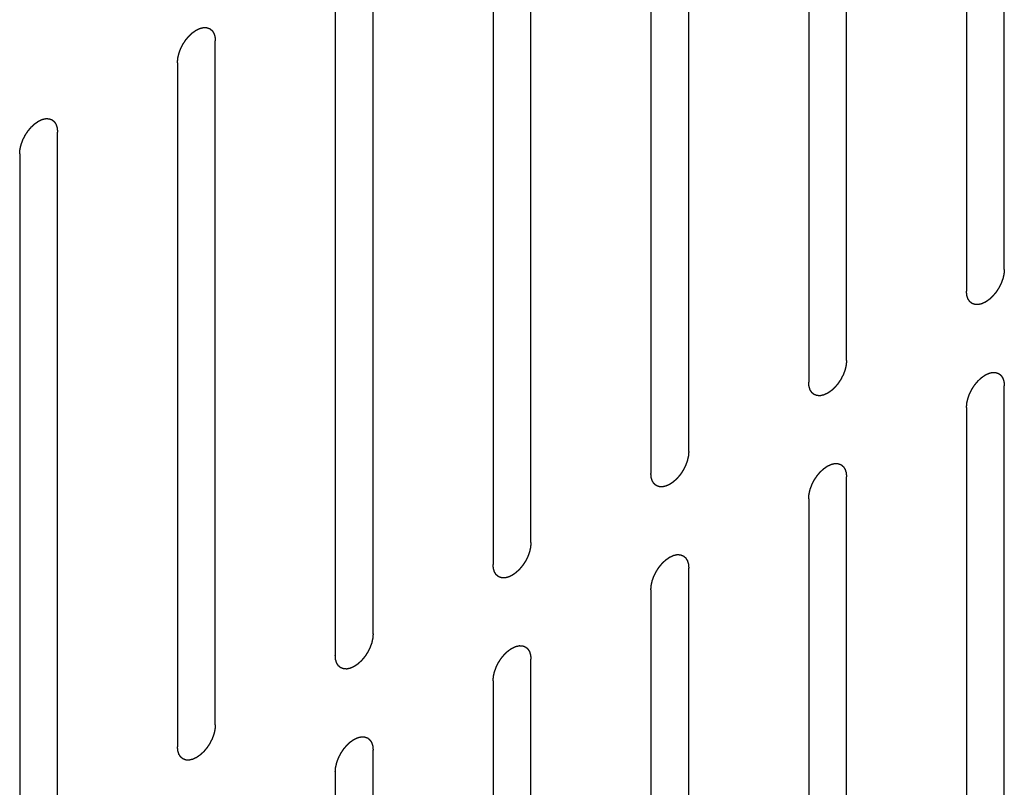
# Model space of a CAD drawing. Header units: inches. Extents: x 5 to 265, y 5 to 171.
# Tile 51 of 212: x 207.76 to 209.14, y 69.64 to 70.72. Entities that reach past the tile are written whole.
import ezdxf

# ---------------------------------------------------------------- set-up
doc = ezdxf.new("R2010")
doc.units = ezdxf.units.IN
doc.header["$LTSCALE"] = 14.96
doc.header["$MEASUREMENT"] = 0
doc.linetypes.add('HIDDEN', pattern=[0.2, 0.1, -0.1])
doc.layers.add('08_ALL_COSMETICS', color=7, linetype='CONTINUOUS')

msp = doc.modelspace()

# ---------------------------------------------------------------- linework, layer by layer
at = {"layer": '08_ALL_COSMETICS', "color": 7, "linetype": 'HIDDEN'}
for p, q in [((209.1373, 70.3696), (209.1373, 71.329)), ((209.0843, 71.2984), (209.0843, 70.339)), ((208.916, 70.2418), (208.916, 71.2012)), ((208.863, 71.1706), (208.863, 70.2112)), ((208.6947, 70.114), (208.6947, 71.0734)), ((208.6417, 71.0428), (208.6417, 70.0834)), ((208.4734, 69.9863), (208.4734, 70.9456)), ((208.4203, 70.915), (208.4203, 69.9556)), ((208.2521, 69.8585), (208.2521, 70.8179)), ((208.199, 70.7872), (208.199, 69.8279)), ((208.0307, 69.7307), (208.0307, 70.6901)), ((207.9777, 70.6595), (207.9777, 69.7001)), ((207.8094, 69.6029), (207.8094, 70.5623)), ((207.7564, 70.5317), (207.7564, 69.5723)), ((209.1373, 69.2469), (209.1373, 70.2063)), ((209.0843, 70.1757), (209.0843, 69.2163)), ((208.916, 69.1191), (208.916, 70.0785)), ((208.863, 70.0479), (208.863, 69.0885)), ((208.6947, 68.9913), (208.6947, 69.9507)), ((208.6417, 69.9201), (208.6417, 68.9607)), ((208.4734, 68.8636), (208.4734, 69.823)), ((208.4203, 69.7923), (208.4203, 68.8329)), ((208.2521, 68.7358), (208.2521, 69.6952)), ((208.199, 69.6646), (208.199, 68.7052))]:
    msp.add_line(p, q, dxfattribs=at)
for points in [[(207.9777, 70.6595), (207.9777, 70.66), (207.9778, 70.661), (207.9779, 70.6626), (207.9781, 70.6639), (207.9781, 70.6648), (207.9782, 70.6653), (207.9782, 70.6657), (207.9783, 70.6661), (207.9784, 70.6667), (207.9786, 70.6676), (207.9789, 70.669), (207.9793, 70.6704), (207.9795, 70.6713), (207.9796, 70.6719), (207.9797, 70.6723), (207.9799, 70.6727), (207.98, 70.6733), (207.9804, 70.6742), (207.9809, 70.6756), (207.9814, 70.677), (207.9818, 70.678), (207.982, 70.6785), (207.9821, 70.679), (207.9823, 70.6794), (207.9826, 70.6799), (207.9831, 70.6809), (207.9838, 70.6823), (207.9845, 70.6837), (207.985, 70.6846), (207.9853, 70.6852), (207.9854, 70.6856), (207.9857, 70.686), (207.986, 70.6865), (207.9866, 70.6874), (207.9875, 70.6886), (207.9883, 70.6899), (207.9889, 70.6908), (207.9892, 70.6913), (207.9894, 70.6917), (207.9897, 70.692), (207.9901, 70.6925), (207.9908, 70.6933), (207.9917, 70.6944), (207.9927, 70.6956), (207.9934, 70.6964), (207.9937, 70.6968), (207.994, 70.6972), (207.9943, 70.6974), (207.9947, 70.6978), (207.9955, 70.6985), (207.9965, 70.6995), (207.9975, 70.7004), (207.9982, 70.7011), (207.9987, 70.7015), (207.999, 70.7018), (207.9993, 70.702), (207.9997, 70.7023), (208.0005, 70.7028), (208.0016, 70.7036), (208.0027, 70.7043), (208.0034, 70.7049), (208.0039, 70.7052), (208.0042, 70.7054), (208.0045, 70.7055), (208.005, 70.7057), (208.0057, 70.7061), (208.0068, 70.7066), (208.0079, 70.7071), (208.0086, 70.7074), (208.009, 70.7076), (208.0094, 70.7078), (208.0097, 70.7078), (208.0101, 70.7079), (208.0108, 70.7081), (208.0118, 70.7083), (208.0129, 70.7086), (208.0136, 70.7088), (208.014, 70.7088), (208.0143, 70.7089), (208.0146, 70.7089), (208.015, 70.7089), (208.0156, 70.7089), (208.0166, 70.7088), (208.0176, 70.7088), (208.0182, 70.7088), (208.0186, 70.7088), (208.0189, 70.7088), (208.0191, 70.7086), (208.0195, 70.7085), (208.0201, 70.7083), (208.0209, 70.708), (208.0218, 70.7077), (208.0224, 70.7075), (208.0227, 70.7073), (208.023, 70.7073), (208.0232, 70.7071), (208.0234, 70.7069), (208.0239, 70.7065), (208.0246, 70.7059), (208.0253, 70.7053), (208.0258, 70.7049), (208.026, 70.7047), (208.0263, 70.7045), (208.0264, 70.7043), (208.0266, 70.704), (208.027, 70.7034), (208.0275, 70.7026), (208.028, 70.7018), (208.0283, 70.7012), (208.0285, 70.7009), (208.0287, 70.7007), (208.0288, 70.7004), (208.0289, 70.7), (208.0291, 70.6993), (208.0294, 70.6983), (208.0298, 70.6972), (208.03, 70.6965), (208.0301, 70.6961), (208.0302, 70.6958), (208.0302, 70.6955), (208.0303, 70.695), (208.0304, 70.6942), (208.0305, 70.693), (208.0306, 70.6915), (208.0307, 70.6906), (208.0307, 70.6901)], [(207.7564, 70.5317), (207.7564, 70.5322), (207.7565, 70.5332), (207.7566, 70.5348), (207.7567, 70.5361), (207.7568, 70.537), (207.7568, 70.5375), (207.7569, 70.5379), (207.757, 70.5383), (207.7571, 70.5389), (207.7573, 70.5398), (207.7576, 70.5412), (207.7579, 70.5426), (207.7582, 70.5435), (207.7583, 70.5441), (207.7584, 70.5445), (207.7585, 70.5449), (207.7587, 70.5455), (207.7591, 70.5465), (207.7596, 70.5478), (207.7601, 70.5492), (207.7604, 70.5502), (207.7607, 70.5508), (207.7608, 70.5512), (207.761, 70.5516), (207.7613, 70.5522), (207.7618, 70.5531), (207.7625, 70.5545), (207.7632, 70.5559), (207.7636, 70.5569), (207.7639, 70.5574), (207.7641, 70.5578), (207.7644, 70.5582), (207.7647, 70.5587), (207.7653, 70.5596), (207.7661, 70.5609), (207.767, 70.5621), (207.7676, 70.563), (207.7679, 70.5635), (207.7681, 70.5639), (207.7684, 70.5643), (207.7688, 70.5647), (207.7695, 70.5655), (207.7704, 70.5666), (207.7714, 70.5678), (207.772, 70.5686), (207.7724, 70.569), (207.7727, 70.5694), (207.773, 70.5697), (207.7734, 70.57), (207.7741, 70.5707), (207.7752, 70.5717), (207.7762, 70.5726), (207.7769, 70.5733), (207.7773, 70.5737), (207.7776, 70.574), (207.778, 70.5742), (207.7784, 70.5745), (207.7792, 70.575), (207.7803, 70.5758), (207.7814, 70.5765), (207.7821, 70.5771), (207.7826, 70.5774), (207.7829, 70.5776), (207.7832, 70.5778), (207.7836, 70.578), (207.7844, 70.5783), (207.7855, 70.5788), (207.7865, 70.5793), (207.7873, 70.5797), (207.7877, 70.5798), (207.788, 70.58), (207.7883, 70.5801), (207.7888, 70.5802), (207.7895, 70.5803), (207.7905, 70.5806), (207.7915, 70.5808), (207.7923, 70.581), (207.7927, 70.5811), (207.793, 70.5812), (207.7933, 70.5811), (207.7937, 70.5811), (207.7943, 70.5811), (207.7953, 70.5811), (207.7962, 70.581), (207.7969, 70.581), (207.7973, 70.581), (207.7976, 70.581), (207.7978, 70.5809), (207.7982, 70.5808), (207.7987, 70.5805), (207.7996, 70.5802), (207.8004, 70.5799), (207.801, 70.5797), (207.8014, 70.5796), (207.8017, 70.5795), (207.8018, 70.5793), (207.8021, 70.5791), (207.8026, 70.5787), (207.8033, 70.5781), (207.804, 70.5775), (207.8044, 70.5771), (207.8047, 70.5769), (207.8049, 70.5768), (207.8051, 70.5765), (207.8053, 70.5762), (207.8056, 70.5756), (207.8061, 70.5748), (207.8067, 70.574), (207.807, 70.5735), (207.8072, 70.5731), (207.8074, 70.5729), (207.8075, 70.5726), (207.8076, 70.5722), (207.8078, 70.5715), (207.8081, 70.5705), (207.8084, 70.5695), (207.8087, 70.5688), (207.8088, 70.5683), (207.8089, 70.5681), (207.8089, 70.5677), (207.809, 70.5672), (207.809, 70.5664), (207.8091, 70.5652), (207.8093, 70.5637), (207.8094, 70.5628), (207.8094, 70.5623)], [(209.1373, 70.3696), (209.1373, 70.3691), (209.1372, 70.368), (209.1371, 70.3665), (209.137, 70.3652), (209.1369, 70.3643), (209.1369, 70.3637), (209.1369, 70.3634), (209.1367, 70.3629), (209.1366, 70.3624), (209.1364, 70.3614), (209.1361, 70.3601), (209.1358, 70.3587), (209.1356, 70.3577), (209.1354, 70.3572), (209.1354, 70.3568), (209.1352, 70.3564), (209.135, 70.3558), (209.1346, 70.3548), (209.1341, 70.3534), (209.1336, 70.352), (209.1333, 70.3511), (209.1331, 70.3505), (209.1329, 70.3501), (209.1327, 70.3497), (209.1324, 70.3491), (209.1319, 70.3482), (209.1312, 70.3468), (209.1305, 70.3454), (209.1301, 70.3444), (209.1298, 70.3439), (209.1296, 70.3434), (209.1293, 70.3431), (209.129, 70.3426), (209.1284, 70.3417), (209.1276, 70.3404), (209.1267, 70.3391), (209.1262, 70.3382), (209.1258, 70.3377), (209.1256, 70.3373), (209.1253, 70.337), (209.1249, 70.3366), (209.1242, 70.3358), (209.1233, 70.3346), (209.1223, 70.3335), (209.1217, 70.3327), (209.1213, 70.3322), (209.121, 70.3319), (209.1207, 70.3316), (209.1203, 70.3312), (209.1196, 70.3306), (209.1185, 70.3296), (209.1175, 70.3286), (209.1168, 70.328), (209.1164, 70.3276), (209.1161, 70.3273), (209.1157, 70.3271), (209.1153, 70.3268), (209.1145, 70.3262), (209.1134, 70.3255), (209.1124, 70.3247), (209.1116, 70.3242), (209.1112, 70.3239), (209.1108, 70.3236), (209.1105, 70.3235), (209.1101, 70.3233), (209.1093, 70.323), (209.1083, 70.3225), (209.1072, 70.322), (209.1064, 70.3216), (209.106, 70.3214), (209.1057, 70.3213), (209.1054, 70.3212), (209.105, 70.3211), (209.1042, 70.3209), (209.1032, 70.3207), (209.1022, 70.3205), (209.1014, 70.3203), (209.101, 70.3202), (209.1007, 70.3201), (209.1004, 70.3202), (209.1001, 70.3202), (209.0994, 70.3202), (209.0984, 70.3202), (209.0975, 70.3203), (209.0968, 70.3203), (209.0964, 70.3203), (209.0961, 70.3203), (209.0959, 70.3204), (209.0956, 70.3205), (209.095, 70.3207), (209.0941, 70.3211), (209.0933, 70.3214), (209.0927, 70.3216), (209.0923, 70.3217), (209.0921, 70.3218), (209.0919, 70.322), (209.0916, 70.3222), (209.0911, 70.3226), (209.0904, 70.3232), (209.0898, 70.3237), (209.0893, 70.3241), (209.089, 70.3244), (209.0888, 70.3245), (209.0886, 70.3248), (209.0884, 70.3251), (209.0881, 70.3257), (209.0876, 70.3265), (209.0871, 70.3273), (209.0867, 70.3278), (209.0865, 70.3281), (209.0863, 70.3284), (209.0863, 70.3287), (209.0861, 70.3291), (209.0859, 70.3298), (209.0856, 70.3308), (209.0853, 70.3318), (209.0851, 70.3325), (209.0849, 70.3329), (209.0848, 70.3332), (209.0848, 70.3336), (209.0848, 70.3341), (209.0847, 70.3349), (209.0846, 70.3361), (209.0844, 70.3375), (209.0844, 70.3385), (209.0843, 70.339)], [(208.916, 70.2418), (208.916, 70.2413), (208.9159, 70.2403), (208.9158, 70.2387), (208.9157, 70.2374), (208.9156, 70.2365), (208.9155, 70.236), (208.9155, 70.2356), (208.9154, 70.2352), (208.9153, 70.2346), (208.9151, 70.2337), (208.9148, 70.2323), (208.9145, 70.2309), (208.9142, 70.2299), (208.9141, 70.2294), (208.914, 70.229), (208.9139, 70.2286), (208.9137, 70.228), (208.9133, 70.227), (208.9128, 70.2256), (208.9123, 70.2243), (208.9119, 70.2233), (208.9117, 70.2227), (208.9116, 70.2223), (208.9114, 70.2219), (208.9111, 70.2213), (208.9106, 70.2204), (208.9099, 70.219), (208.9092, 70.2176), (208.9087, 70.2166), (208.9085, 70.2161), (208.9083, 70.2157), (208.908, 70.2153), (208.9077, 70.2148), (208.9071, 70.2139), (208.9063, 70.2126), (208.9054, 70.2114), (208.9048, 70.2105), (208.9045, 70.21), (208.9043, 70.2096), (208.904, 70.2092), (208.9036, 70.2088), (208.9029, 70.208), (208.902, 70.2068), (208.901, 70.2057), (208.9004, 70.2049), (208.9, 70.2045), (208.8997, 70.2041), (208.8994, 70.2038), (208.899, 70.2034), (208.8983, 70.2028), (208.8972, 70.2018), (208.8962, 70.2009), (208.8955, 70.2002), (208.8951, 70.1998), (208.8948, 70.1995), (208.8944, 70.1993), (208.894, 70.199), (208.8932, 70.1985), (208.8921, 70.1977), (208.891, 70.1969), (208.8903, 70.1964), (208.8898, 70.1961), (208.8895, 70.1959), (208.8892, 70.1957), (208.8888, 70.1955), (208.888, 70.1952), (208.8869, 70.1947), (208.8859, 70.1942), (208.8851, 70.1938), (208.8847, 70.1936), (208.8844, 70.1935), (208.884, 70.1934), (208.8836, 70.1933), (208.8829, 70.1932), (208.8819, 70.1929), (208.8808, 70.1927), (208.8801, 70.1925), (208.8797, 70.1924), (208.8794, 70.1923), (208.8791, 70.1924), (208.8787, 70.1924), (208.8781, 70.1924), (208.8771, 70.1924), (208.8762, 70.1925), (208.8755, 70.1925), (208.8751, 70.1925), (208.8748, 70.1925), (208.8746, 70.1926), (208.8742, 70.1927), (208.8736, 70.193), (208.8728, 70.1933), (208.8719, 70.1936), (208.8713, 70.1938), (208.871, 70.1939), (208.8707, 70.194), (208.8706, 70.1942), (208.8703, 70.1944), (208.8698, 70.1948), (208.8691, 70.1954), (208.8684, 70.196), (208.8679, 70.1963), (208.8677, 70.1966), (208.8675, 70.1967), (208.8673, 70.197), (208.8671, 70.1973), (208.8668, 70.1979), (208.8662, 70.1987), (208.8657, 70.1995), (208.8654, 70.2), (208.8652, 70.2004), (208.865, 70.2006), (208.8649, 70.2009), (208.8648, 70.2013), (208.8646, 70.202), (208.8643, 70.203), (208.864, 70.204), (208.8637, 70.2047), (208.8636, 70.2051), (208.8635, 70.2054), (208.8635, 70.2058), (208.8634, 70.2063), (208.8634, 70.2071), (208.8632, 70.2083), (208.8631, 70.2098), (208.863, 70.2107), (208.863, 70.2112)], [(209.0843, 70.1757), (209.0844, 70.1762), (209.0844, 70.1772), (209.0846, 70.1788), (209.0847, 70.1801), (209.0847, 70.181), (209.0848, 70.1815), (209.0848, 70.1819), (209.0849, 70.1823), (209.085, 70.1829), (209.0853, 70.1838), (209.0856, 70.1852), (209.0859, 70.1866), (209.0861, 70.1875), (209.0862, 70.1881), (209.0863, 70.1885), (209.0865, 70.1889), (209.0867, 70.1895), (209.087, 70.1904), (209.0875, 70.1918), (209.088, 70.1932), (209.0884, 70.1942), (209.0886, 70.1948), (209.0887, 70.1952), (209.089, 70.1956), (209.0892, 70.1961), (209.0897, 70.1971), (209.0904, 70.1985), (209.0911, 70.1999), (209.0916, 70.2008), (209.0919, 70.2014), (209.0921, 70.2018), (209.0923, 70.2022), (209.0927, 70.2027), (209.0932, 70.2036), (209.0941, 70.2049), (209.0949, 70.2061), (209.0955, 70.207), (209.0958, 70.2075), (209.0961, 70.2079), (209.0964, 70.2082), (209.0967, 70.2087), (209.0974, 70.2095), (209.0984, 70.2106), (209.0993, 70.2118), (209.1, 70.2126), (209.1004, 70.213), (209.1006, 70.2134), (209.1009, 70.2137), (209.1014, 70.214), (209.1021, 70.2147), (209.1031, 70.2157), (209.1041, 70.2166), (209.1049, 70.2173), (209.1053, 70.2177), (209.1056, 70.218), (209.1059, 70.2182), (209.1064, 70.2185), (209.1071, 70.219), (209.1082, 70.2198), (209.1093, 70.2205), (209.1101, 70.2211), (209.1105, 70.2214), (209.1108, 70.2216), (209.1111, 70.2217), (209.1116, 70.222), (209.1123, 70.2223), (209.1134, 70.2228), (209.1145, 70.2233), (209.1152, 70.2236), (209.1157, 70.2238), (209.116, 70.224), (209.1163, 70.2241), (209.1167, 70.2242), (209.1174, 70.2243), (209.1185, 70.2246), (209.1195, 70.2248), (209.1202, 70.225), (209.1206, 70.225), (209.1209, 70.2251), (209.1212, 70.2251), (209.1216, 70.2251), (209.1223, 70.2251), (209.1232, 70.225), (209.1242, 70.225), (209.1248, 70.225), (209.1252, 70.225), (209.1255, 70.225), (209.1258, 70.2249), (209.1261, 70.2247), (209.1267, 70.2245), (209.1275, 70.2242), (209.1284, 70.2239), (209.129, 70.2237), (209.1293, 70.2235), (209.1296, 70.2235), (209.1298, 70.2233), (209.1301, 70.2231), (209.1305, 70.2227), (209.1312, 70.2221), (209.1319, 70.2215), (209.1324, 70.2211), (209.1327, 70.2209), (209.1329, 70.2208), (209.133, 70.2205), (209.1332, 70.2202), (209.1336, 70.2196), (209.1341, 70.2188), (209.1346, 70.218), (209.135, 70.2174), (209.1352, 70.2171), (209.1353, 70.2169), (209.1354, 70.2166), (209.1355, 70.2162), (209.1357, 70.2155), (209.1361, 70.2145), (209.1364, 70.2135), (209.1366, 70.2127), (209.1367, 70.2123), (209.1368, 70.2121), (209.1368, 70.2117), (209.1369, 70.2112), (209.137, 70.2104), (209.1371, 70.2092), (209.1372, 70.2077), (209.1373, 70.2068), (209.1373, 70.2063)], [(208.6947, 70.114), (208.6947, 70.1135), (208.6946, 70.1125), (208.6944, 70.1109), (208.6943, 70.1096), (208.6943, 70.1087), (208.6942, 70.1082), (208.6942, 70.1078), (208.6941, 70.1074), (208.694, 70.1068), (208.6938, 70.1059), (208.6934, 70.1045), (208.6931, 70.1031), (208.6929, 70.1022), (208.6928, 70.1016), (208.6927, 70.1012), (208.6925, 70.1008), (208.6923, 70.1002), (208.692, 70.0993), (208.6915, 70.0979), (208.691, 70.0965), (208.6906, 70.0955), (208.6904, 70.0949), (208.6903, 70.0945), (208.6901, 70.0941), (208.6898, 70.0936), (208.6893, 70.0926), (208.6886, 70.0912), (208.6879, 70.0898), (208.6874, 70.0889), (208.6871, 70.0883), (208.6869, 70.0879), (208.6867, 70.0875), (208.6863, 70.087), (208.6858, 70.0861), (208.6849, 70.0848), (208.6841, 70.0836), (208.6835, 70.0827), (208.6832, 70.0822), (208.6829, 70.0818), (208.6826, 70.0815), (208.6823, 70.081), (208.6816, 70.0802), (208.6807, 70.0791), (208.6797, 70.0779), (208.679, 70.0771), (208.6787, 70.0767), (208.6784, 70.0763), (208.6781, 70.0761), (208.6777, 70.0757), (208.6769, 70.075), (208.6759, 70.074), (208.6749, 70.0731), (208.6741, 70.0724), (208.6737, 70.072), (208.6734, 70.0717), (208.6731, 70.0715), (208.6727, 70.0712), (208.6719, 70.0707), (208.6708, 70.0699), (208.6697, 70.0692), (208.6689, 70.0686), (208.6685, 70.0683), (208.6682, 70.0681), (208.6679, 70.068), (208.6674, 70.0678), (208.6667, 70.0674), (208.6656, 70.0669), (208.6645, 70.0664), (208.6638, 70.0661), (208.6634, 70.0659), (208.663, 70.0657), (208.6627, 70.0656), (208.6623, 70.0655), (208.6616, 70.0654), (208.6606, 70.0651), (208.6595, 70.0649), (208.6588, 70.0647), (208.6584, 70.0647), (208.6581, 70.0646), (208.6578, 70.0646), (208.6574, 70.0646), (208.6567, 70.0646), (208.6558, 70.0647), (208.6548, 70.0647), (208.6542, 70.0647), (208.6538, 70.0647), (208.6535, 70.0647), (208.6533, 70.0648), (208.6529, 70.065), (208.6523, 70.0652), (208.6515, 70.0655), (208.6506, 70.0658), (208.65, 70.066), (208.6497, 70.0662), (208.6494, 70.0662), (208.6492, 70.0664), (208.649, 70.0666), (208.6485, 70.067), (208.6478, 70.0676), (208.6471, 70.0682), (208.6466, 70.0686), (208.6464, 70.0688), (208.6461, 70.0689), (208.646, 70.0692), (208.6458, 70.0695), (208.6454, 70.0701), (208.6449, 70.0709), (208.6444, 70.0717), (208.6441, 70.0723), (208.6439, 70.0726), (208.6437, 70.0728), (208.6436, 70.0731), (208.6435, 70.0735), (208.6433, 70.0742), (208.6429, 70.0752), (208.6426, 70.0763), (208.6424, 70.077), (208.6423, 70.0774), (208.6422, 70.0776), (208.6422, 70.078), (208.6421, 70.0785), (208.642, 70.0793), (208.6419, 70.0805), (208.6418, 70.082), (208.6417, 70.0829), (208.6417, 70.0834)], [(208.863, 70.0479), (208.863, 70.0484), (208.8631, 70.0495), (208.8632, 70.051), (208.8633, 70.0523), (208.8634, 70.0532), (208.8635, 70.0537), (208.8635, 70.0541), (208.8636, 70.0545), (208.8637, 70.0551), (208.8639, 70.0561), (208.8642, 70.0574), (208.8646, 70.0588), (208.8648, 70.0598), (208.8649, 70.0603), (208.865, 70.0607), (208.8651, 70.0611), (208.8653, 70.0617), (208.8657, 70.0627), (208.8662, 70.0641), (208.8667, 70.0654), (208.8671, 70.0664), (208.8673, 70.067), (208.8674, 70.0674), (208.8676, 70.0678), (208.8679, 70.0684), (208.8684, 70.0693), (208.8691, 70.0707), (208.8698, 70.0721), (208.8703, 70.0731), (208.8705, 70.0736), (208.8707, 70.074), (208.871, 70.0744), (208.8713, 70.0749), (208.8719, 70.0758), (208.8728, 70.0771), (208.8736, 70.0783), (208.8742, 70.0792), (208.8745, 70.0797), (208.8747, 70.0801), (208.875, 70.0805), (208.8754, 70.0809), (208.8761, 70.0817), (208.877, 70.0829), (208.878, 70.084), (208.8786, 70.0848), (208.879, 70.0852), (208.8793, 70.0856), (208.8796, 70.0859), (208.88, 70.0863), (208.8808, 70.0869), (208.8818, 70.0879), (208.8828, 70.0888), (208.8835, 70.0895), (208.884, 70.0899), (208.8843, 70.0902), (208.8846, 70.0904), (208.885, 70.0907), (208.8858, 70.0912), (208.8869, 70.092), (208.888, 70.0928), (208.8887, 70.0933), (208.8892, 70.0936), (208.8895, 70.0938), (208.8898, 70.094), (208.8903, 70.0942), (208.891, 70.0945), (208.8921, 70.095), (208.8932, 70.0955), (208.8939, 70.0959), (208.8943, 70.0961), (208.8947, 70.0962), (208.895, 70.0963), (208.8954, 70.0964), (208.8961, 70.0965), (208.8971, 70.0968), (208.8982, 70.097), (208.8989, 70.0972), (208.8993, 70.0973), (208.8996, 70.0974), (208.8999, 70.0973), (208.9003, 70.0973), (208.9009, 70.0973), (208.9019, 70.0973), (208.9028, 70.0972), (208.9035, 70.0972), (208.9039, 70.0972), (208.9042, 70.0972), (208.9044, 70.0971), (208.9048, 70.097), (208.9054, 70.0967), (208.9062, 70.0964), (208.9071, 70.0961), (208.9077, 70.0959), (208.908, 70.0958), (208.9083, 70.0957), (208.9085, 70.0955), (208.9087, 70.0953), (208.9092, 70.0949), (208.9099, 70.0943), (208.9106, 70.0937), (208.9111, 70.0934), (208.9113, 70.0931), (208.9116, 70.093), (208.9117, 70.0927), (208.9119, 70.0924), (208.9123, 70.0918), (208.9128, 70.091), (208.9133, 70.0902), (208.9136, 70.0897), (208.9138, 70.0893), (208.914, 70.0891), (208.9141, 70.0888), (208.9142, 70.0884), (208.9144, 70.0877), (208.9147, 70.0867), (208.9151, 70.0857), (208.9153, 70.085), (208.9154, 70.0846), (208.9155, 70.0843), (208.9155, 70.0839), (208.9156, 70.0834), (208.9156, 70.0826), (208.9158, 70.0814), (208.9159, 70.0799), (208.916, 70.079), (208.916, 70.0785)], [(208.4734, 69.9863), (208.4733, 69.9857), (208.4732, 69.9847), (208.4731, 69.9831), (208.473, 69.9818), (208.4729, 69.9809), (208.4729, 69.9804), (208.4729, 69.98), (208.4728, 69.9796), (208.4727, 69.9791), (208.4724, 69.9781), (208.4721, 69.9767), (208.4718, 69.9753), (208.4716, 69.9744), (208.4715, 69.9738), (208.4714, 69.9734), (208.4712, 69.973), (208.471, 69.9725), (208.4707, 69.9715), (208.4702, 69.9701), (208.4697, 69.9687), (208.4693, 69.9677), (208.4691, 69.9672), (208.469, 69.9667), (208.4687, 69.9663), (208.4685, 69.9658), (208.468, 69.9648), (208.4673, 69.9634), (208.4666, 69.9621), (208.4661, 69.9611), (208.4658, 69.9605), (208.4656, 69.9601), (208.4654, 69.9597), (208.465, 69.9592), (208.4644, 69.9583), (208.4636, 69.9571), (208.4628, 69.9558), (208.4622, 69.9549), (208.4619, 69.9544), (208.4616, 69.954), (208.4613, 69.9537), (208.4609, 69.9532), (208.4603, 69.9524), (208.4593, 69.9513), (208.4584, 69.9502), (208.4577, 69.9494), (208.4573, 69.9489), (208.4571, 69.9485), (208.4567, 69.9483), (208.4563, 69.9479), (208.4556, 69.9472), (208.4546, 69.9463), (208.4535, 69.9453), (208.4528, 69.9446), (208.4524, 69.9442), (208.4521, 69.9439), (208.4518, 69.9437), (208.4513, 69.9434), (208.4506, 69.9429), (208.4495, 69.9421), (208.4484, 69.9414), (208.4476, 69.9408), (208.4472, 69.9406), (208.4469, 69.9403), (208.4465, 69.9402), (208.4461, 69.94), (208.4454, 69.9396), (208.4443, 69.9391), (208.4432, 69.9386), (208.4425, 69.9383), (208.442, 69.9381), (208.4417, 69.9379), (208.4414, 69.9379), (208.441, 69.9378), (208.4403, 69.9376), (208.4392, 69.9374), (208.4382, 69.9371), (208.4375, 69.937), (208.4371, 69.9369), (208.4367, 69.9368), (208.4365, 69.9368), (208.4361, 69.9368), (208.4354, 69.9369), (208.4345, 69.9369), (208.4335, 69.9369), (208.4328, 69.9369), (208.4325, 69.937), (208.4322, 69.9369), (208.4319, 69.9371), (208.4316, 69.9372), (208.431, 69.9374), (208.4301, 69.9377), (208.4293, 69.938), (208.4287, 69.9382), (208.4284, 69.9384), (208.4281, 69.9384), (208.4279, 69.9386), (208.4276, 69.9389), (208.4272, 69.9393), (208.4265, 69.9398), (208.4258, 69.9404), (208.4253, 69.9408), (208.425, 69.941), (208.4248, 69.9412), (208.4247, 69.9414), (208.4245, 69.9417), (208.4241, 69.9423), (208.4236, 69.9431), (208.4231, 69.9439), (208.4227, 69.9445), (208.4225, 69.9448), (208.4224, 69.945), (208.4223, 69.9453), (208.4222, 69.9457), (208.4219, 69.9465), (208.4216, 69.9475), (208.4213, 69.9485), (208.4211, 69.9492), (208.421, 69.9496), (208.4208, 69.9499), (208.4208, 69.9502), (208.4208, 69.9507), (208.4207, 69.9516), (208.4206, 69.9528), (208.4205, 69.9542), (208.4204, 69.9552), (208.4203, 69.9556)], [(208.6417, 69.9201), (208.6417, 69.9206), (208.6418, 69.9217), (208.6419, 69.9232), (208.642, 69.9245), (208.6421, 69.9254), (208.6421, 69.926), (208.6422, 69.9263), (208.6423, 69.9268), (208.6424, 69.9273), (208.6426, 69.9283), (208.6429, 69.9296), (208.6432, 69.931), (208.6434, 69.932), (208.6436, 69.9325), (208.6436, 69.9329), (208.6438, 69.9334), (208.644, 69.9339), (208.6444, 69.9349), (208.6449, 69.9363), (208.6454, 69.9377), (208.6457, 69.9386), (208.6459, 69.9392), (208.6461, 69.9396), (208.6463, 69.94), (208.6466, 69.9406), (208.6471, 69.9415), (208.6478, 69.9429), (208.6485, 69.9443), (208.6489, 69.9453), (208.6492, 69.9458), (208.6494, 69.9463), (208.6497, 69.9466), (208.65, 69.9471), (208.6506, 69.948), (208.6514, 69.9493), (208.6523, 69.9506), (208.6528, 69.9515), (208.6532, 69.952), (208.6534, 69.9524), (208.6537, 69.9527), (208.6541, 69.9531), (208.6548, 69.9539), (208.6557, 69.9551), (208.6567, 69.9562), (208.6573, 69.957), (208.6577, 69.9575), (208.658, 69.9578), (208.6583, 69.9581), (208.6587, 69.9585), (208.6594, 69.9591), (208.6605, 69.9601), (208.6615, 69.9611), (208.6622, 69.9617), (208.6626, 69.9621), (208.6629, 69.9624), (208.6633, 69.9626), (208.6637, 69.9629), (208.6645, 69.9635), (208.6656, 69.9642), (208.6667, 69.965), (208.6674, 69.9655), (208.6679, 69.9658), (208.6682, 69.9661), (208.6685, 69.9662), (208.6689, 69.9664), (208.6697, 69.9667), (208.6708, 69.9672), (208.6718, 69.9677), (208.6726, 69.9681), (208.673, 69.9683), (208.6733, 69.9685), (208.6736, 69.9685), (208.6741, 69.9686), (208.6748, 69.9688), (208.6758, 69.969), (208.6768, 69.9692), (208.6776, 69.9694), (208.678, 69.9695), (208.6783, 69.9696), (208.6786, 69.9695), (208.679, 69.9695), (208.6796, 69.9695), (208.6806, 69.9695), (208.6815, 69.9694), (208.6822, 69.9694), (208.6826, 69.9694), (208.6829, 69.9694), (208.6831, 69.9693), (208.6835, 69.9692), (208.684, 69.969), (208.6849, 69.9686), (208.6857, 69.9683), (208.6863, 69.9681), (208.6867, 69.968), (208.6869, 69.9679), (208.6871, 69.9677), (208.6874, 69.9675), (208.6879, 69.9671), (208.6886, 69.9665), (208.6893, 69.966), (208.6897, 69.9656), (208.69, 69.9653), (208.6902, 69.9652), (208.6904, 69.9649), (208.6906, 69.9646), (208.6909, 69.964), (208.6914, 69.9633), (208.6919, 69.9624), (208.6923, 69.9619), (208.6925, 69.9616), (208.6927, 69.9613), (208.6928, 69.961), (208.6929, 69.9606), (208.6931, 69.9599), (208.6934, 69.9589), (208.6937, 69.9579), (208.694, 69.9572), (208.6941, 69.9568), (208.6942, 69.9565), (208.6942, 69.9561), (208.6943, 69.9556), (208.6943, 69.9548), (208.6944, 69.9536), (208.6946, 69.9522), (208.6947, 69.9512), (208.6947, 69.9507)], [(208.2521, 69.8585), (208.252, 69.858), (208.2519, 69.8569), (208.2518, 69.8554), (208.2517, 69.8541), (208.2516, 69.8531), (208.2516, 69.8526), (208.2516, 69.8522), (208.2514, 69.8518), (208.2513, 69.8513), (208.2511, 69.8503), (208.2508, 69.8489), (208.2505, 69.8476), (208.2503, 69.8466), (208.2501, 69.8461), (208.2501, 69.8456), (208.2499, 69.8452), (208.2497, 69.8447), (208.2493, 69.8437), (208.2488, 69.8423), (208.2483, 69.8409), (208.248, 69.8399), (208.2478, 69.8394), (208.2476, 69.839), (208.2474, 69.8386), (208.2471, 69.838), (208.2466, 69.837), (208.246, 69.8357), (208.2453, 69.8343), (208.2448, 69.8333), (208.2445, 69.8328), (208.2443, 69.8323), (208.244, 69.832), (208.2437, 69.8314), (208.2431, 69.8306), (208.2423, 69.8293), (208.2415, 69.828), (208.2409, 69.8271), (208.2405, 69.8266), (208.2403, 69.8262), (208.24, 69.8259), (208.2396, 69.8254), (208.239, 69.8246), (208.238, 69.8235), (208.2371, 69.8224), (208.2364, 69.8216), (208.236, 69.8211), (208.2357, 69.8208), (208.2354, 69.8205), (208.235, 69.8201), (208.2343, 69.8194), (208.2333, 69.8185), (208.2322, 69.8175), (208.2315, 69.8168), (208.2311, 69.8165), (208.2308, 69.8162), (208.2304, 69.8159), (208.23, 69.8156), (208.2292, 69.8151), (208.2282, 69.8144), (208.2271, 69.8136), (208.2263, 69.8131), (208.2259, 69.8128), (208.2255, 69.8125), (208.2252, 69.8124), (208.2248, 69.8122), (208.224, 69.8118), (208.223, 69.8113), (208.2219, 69.8109), (208.2211, 69.8105), (208.2207, 69.8103), (208.2204, 69.8101), (208.2201, 69.8101), (208.2197, 69.81), (208.2189, 69.8098), (208.2179, 69.8096), (208.2169, 69.8094), (208.2162, 69.8092), (208.2157, 69.8091), (208.2154, 69.809), (208.2151, 69.809), (208.2148, 69.809), (208.2141, 69.8091), (208.2131, 69.8091), (208.2122, 69.8091), (208.2115, 69.8092), (208.2111, 69.8092), (208.2109, 69.8092), (208.2106, 69.8093), (208.2103, 69.8094), (208.2097, 69.8096), (208.2088, 69.8099), (208.208, 69.8103), (208.2074, 69.8105), (208.207, 69.8106), (208.2068, 69.8107), (208.2066, 69.8109), (208.2063, 69.8111), (208.2058, 69.8115), (208.2051, 69.812), (208.2045, 69.8126), (208.204, 69.813), (208.2037, 69.8132), (208.2035, 69.8134), (208.2034, 69.8137), (208.2031, 69.814), (208.2028, 69.8145), (208.2023, 69.8153), (208.2018, 69.8161), (208.2014, 69.8167), (208.2012, 69.817), (208.201, 69.8172), (208.201, 69.8176), (208.2008, 69.818), (208.2006, 69.8187), (208.2003, 69.8197), (208.2, 69.8207), (208.1998, 69.8214), (208.1996, 69.8218), (208.1995, 69.8221), (208.1995, 69.8225), (208.1995, 69.8229), (208.1994, 69.8238), (208.1993, 69.825), (208.1991, 69.8264), (208.1991, 69.8274), (208.199, 69.8279)], [(208.4203, 69.7923), (208.4204, 69.7929), (208.4205, 69.7939), (208.4206, 69.7955), (208.4207, 69.7968), (208.4208, 69.7977), (208.4208, 69.7982), (208.4208, 69.7986), (208.4209, 69.799), (208.4211, 69.7995), (208.4213, 69.8005), (208.4216, 69.8019), (208.4219, 69.8032), (208.4221, 69.8042), (208.4223, 69.8047), (208.4223, 69.8052), (208.4225, 69.8056), (208.4227, 69.8061), (208.4231, 69.8071), (208.4236, 69.8085), (208.4241, 69.8099), (208.4244, 69.8109), (208.4246, 69.8114), (208.4248, 69.8118), (208.425, 69.8122), (208.4253, 69.8128), (208.4257, 69.8138), (208.4264, 69.8152), (208.4271, 69.8165), (208.4276, 69.8175), (208.4279, 69.818), (208.4281, 69.8185), (208.4284, 69.8188), (208.4287, 69.8194), (208.4293, 69.8202), (208.4301, 69.8215), (208.4309, 69.8228), (208.4315, 69.8237), (208.4319, 69.8242), (208.4321, 69.8246), (208.4324, 69.8249), (208.4328, 69.8254), (208.4334, 69.8262), (208.4344, 69.8273), (208.4353, 69.8284), (208.436, 69.8292), (208.4364, 69.8297), (208.4367, 69.83), (208.437, 69.8303), (208.4374, 69.8307), (208.4381, 69.8314), (208.4391, 69.8323), (208.4402, 69.8333), (208.4409, 69.834), (208.4413, 69.8343), (208.4416, 69.8346), (208.4419, 69.8349), (208.4424, 69.8352), (208.4431, 69.8357), (208.4442, 69.8364), (208.4453, 69.8372), (208.4461, 69.8377), (208.4465, 69.838), (208.4469, 69.8383), (208.4472, 69.8384), (208.4476, 69.8386), (208.4484, 69.839), (208.4494, 69.8395), (208.4505, 69.84), (208.4513, 69.8403), (208.4517, 69.8405), (208.452, 69.8407), (208.4523, 69.8407), (208.4527, 69.8408), (208.4535, 69.841), (208.4545, 69.8412), (208.4555, 69.8415), (208.4562, 69.8416), (208.4567, 69.8417), (208.457, 69.8418), (208.4572, 69.8418), (208.4576, 69.8418), (208.4583, 69.8417), (208.4592, 69.8417), (208.4602, 69.8417), (208.4609, 69.8416), (208.4612, 69.8416), (208.4615, 69.8416), (208.4618, 69.8415), (208.4621, 69.8414), (208.4627, 69.8412), (208.4636, 69.8409), (208.4644, 69.8406), (208.465, 69.8403), (208.4653, 69.8402), (208.4656, 69.8401), (208.4658, 69.8399), (208.4661, 69.8397), (208.4666, 69.8393), (208.4673, 69.8388), (208.4679, 69.8382), (208.4684, 69.8378), (208.4687, 69.8376), (208.4689, 69.8374), (208.469, 69.8371), (208.4693, 69.8368), (208.4696, 69.8363), (208.4701, 69.8355), (208.4706, 69.8347), (208.471, 69.8341), (208.4712, 69.8338), (208.4714, 69.8336), (208.4714, 69.8332), (208.4716, 69.8328), (208.4718, 69.8321), (208.4721, 69.8311), (208.4724, 69.8301), (208.4726, 69.8294), (208.4728, 69.829), (208.4729, 69.8287), (208.4729, 69.8283), (208.4729, 69.8279), (208.473, 69.827), (208.4731, 69.8258), (208.4732, 69.8244), (208.4733, 69.8234), (208.4734, 69.823)], [(208.0307, 69.7307), (208.0307, 69.7302), (208.0306, 69.7291), (208.0305, 69.7276), (208.0304, 69.7263), (208.0303, 69.7254), (208.0302, 69.7248), (208.0302, 69.7245), (208.0301, 69.724), (208.03, 69.7235), (208.0298, 69.7225), (208.0295, 69.7212), (208.0292, 69.7198), (208.0289, 69.7188), (208.0288, 69.7183), (208.0287, 69.7179), (208.0286, 69.7174), (208.0284, 69.7169), (208.028, 69.7159), (208.0275, 69.7145), (208.027, 69.7131), (208.0267, 69.7122), (208.0264, 69.7116), (208.0263, 69.7112), (208.0261, 69.7108), (208.0258, 69.7102), (208.0253, 69.7093), (208.0246, 69.7079), (208.0239, 69.7065), (208.0234, 69.7055), (208.0232, 69.705), (208.023, 69.7045), (208.0227, 69.7042), (208.0224, 69.7037), (208.0218, 69.7028), (208.021, 69.7015), (208.0201, 69.7002), (208.0195, 69.6993), (208.0192, 69.6988), (208.019, 69.6984), (208.0187, 69.6981), (208.0183, 69.6977), (208.0176, 69.6969), (208.0167, 69.6957), (208.0157, 69.6946), (208.0151, 69.6938), (208.0147, 69.6933), (208.0144, 69.693), (208.0141, 69.6927), (208.0137, 69.6923), (208.013, 69.6917), (208.0119, 69.6907), (208.0109, 69.6897), (208.0102, 69.6891), (208.0098, 69.6887), (208.0095, 69.6884), (208.0091, 69.6882), (208.0087, 69.6879), (208.0079, 69.6873), (208.0068, 69.6866), (208.0057, 69.6858), (208.005, 69.6853), (208.0045, 69.685), (208.0042, 69.6847), (208.0039, 69.6846), (208.0035, 69.6844), (208.0027, 69.6841), (208.0016, 69.6836), (208.0006, 69.6831), (207.9998, 69.6827), (207.9994, 69.6825), (207.9991, 69.6823), (207.9988, 69.6823), (207.9983, 69.6822), (207.9976, 69.682), (207.9966, 69.6818), (207.9956, 69.6816), (207.9948, 69.6814), (207.9944, 69.6813), (207.9941, 69.6812), (207.9938, 69.6813), (207.9934, 69.6813), (207.9928, 69.6813), (207.9918, 69.6813), (207.9909, 69.6814), (207.9902, 69.6814), (207.9898, 69.6814), (207.9895, 69.6814), (207.9893, 69.6815), (207.9889, 69.6816), (207.9883, 69.6818), (207.9875, 69.6822), (207.9867, 69.6825), (207.9861, 69.6827), (207.9857, 69.6828), (207.9854, 69.6829), (207.9853, 69.6831), (207.985, 69.6833), (207.9845, 69.6837), (207.9838, 69.6843), (207.9831, 69.6848), (207.9827, 69.6852), (207.9824, 69.6855), (207.9822, 69.6856), (207.982, 69.6859), (207.9818, 69.6862), (207.9815, 69.6868), (207.981, 69.6876), (207.9804, 69.6884), (207.9801, 69.6889), (207.9799, 69.6892), (207.9797, 69.6895), (207.9796, 69.6898), (207.9795, 69.6902), (207.9793, 69.6909), (207.979, 69.6919), (207.9787, 69.6929), (207.9784, 69.6936), (207.9783, 69.694), (207.9782, 69.6943), (207.9782, 69.6947), (207.9781, 69.6952), (207.9781, 69.696), (207.978, 69.6972), (207.9778, 69.6986), (207.9777, 69.6996), (207.9777, 69.7001)], [(208.199, 69.6646), (208.1991, 69.6651), (208.1991, 69.6661), (208.1993, 69.6677), (208.1994, 69.669), (208.1994, 69.6699), (208.1995, 69.6704), (208.1995, 69.6708), (208.1996, 69.6712), (208.1997, 69.6717), (208.2, 69.6727), (208.2003, 69.6741), (208.2006, 69.6755), (208.2008, 69.6764), (208.2009, 69.677), (208.201, 69.6774), (208.2012, 69.6778), (208.2014, 69.6783), (208.2017, 69.6793), (208.2022, 69.6807), (208.2027, 69.6821), (208.2031, 69.6831), (208.2033, 69.6836), (208.2034, 69.6841), (208.2037, 69.6845), (208.2039, 69.685), (208.2044, 69.686), (208.2051, 69.6874), (208.2058, 69.6888), (208.2063, 69.6897), (208.2066, 69.6903), (208.2068, 69.6907), (208.207, 69.6911), (208.2074, 69.6916), (208.208, 69.6925), (208.2088, 69.6937), (208.2096, 69.695), (208.2102, 69.6959), (208.2105, 69.6964), (208.2108, 69.6968), (208.2111, 69.6971), (208.2114, 69.6976), (208.2121, 69.6984), (208.2131, 69.6995), (208.214, 69.7007), (208.2147, 69.7015), (208.2151, 69.7019), (208.2153, 69.7023), (208.2157, 69.7025), (208.2161, 69.7029), (208.2168, 69.7036), (208.2178, 69.7045), (208.2189, 69.7055), (208.2196, 69.7062), (208.22, 69.7066), (208.2203, 69.7069), (208.2206, 69.7071), (208.2211, 69.7074), (208.2218, 69.7079), (208.2229, 69.7087), (208.224, 69.7094), (208.2248, 69.71), (208.2252, 69.7102), (208.2255, 69.7105), (208.2259, 69.7106), (208.2263, 69.7108), (208.227, 69.7112), (208.2281, 69.7117), (208.2292, 69.7122), (208.2299, 69.7125), (208.2304, 69.7127), (208.2307, 69.7129), (208.231, 69.7129), (208.2314, 69.713), (208.2321, 69.7132), (208.2332, 69.7134), (208.2342, 69.7137), (208.2349, 69.7138), (208.2353, 69.7139), (208.2356, 69.714), (208.2359, 69.714), (208.2363, 69.714), (208.237, 69.714), (208.2379, 69.7139), (208.2389, 69.7139), (208.2395, 69.7139), (208.2399, 69.7138), (208.2402, 69.7139), (208.2405, 69.7137), (208.2408, 69.7136), (208.2414, 69.7134), (208.2422, 69.7131), (208.2431, 69.7128), (208.2437, 69.7126), (208.244, 69.7124), (208.2443, 69.7124), (208.2445, 69.7122), (208.2448, 69.7119), (208.2452, 69.7115), (208.2459, 69.711), (208.2466, 69.7104), (208.2471, 69.71), (208.2474, 69.7098), (208.2476, 69.7096), (208.2477, 69.7094), (208.2479, 69.7091), (208.2483, 69.7085), (208.2488, 69.7077), (208.2493, 69.7069), (208.2497, 69.7063), (208.2499, 69.706), (208.25, 69.7058), (208.2501, 69.7055), (208.2502, 69.7051), (208.2505, 69.7043), (208.2508, 69.7033), (208.2511, 69.7023), (208.2513, 69.7016), (208.2514, 69.7012), (208.2515, 69.7009), (208.2516, 69.7006), (208.2516, 69.7001), (208.2517, 69.6992), (208.2518, 69.698), (208.2519, 69.6966), (208.252, 69.6956), (208.2521, 69.6952)]]:
    msp.add_open_spline(points, degree=3, knots=[0, 0, 0, 0, 0.015625, 0.03125, 0.046875, 0.054688, 0.058594, 0.0625, 0.066406, 0.070312, 0.078125, 0.09375, 0.109375, 0.117188, 0.121094, 0.125, 0.128906, 0.132812, 0.140625, 0.15625, 0.171875, 0.179688, 0.183594, 0.1875, 0.191406, 0.195312, 0.203125, 0.21875, 0.234375, 0.242188, 0.246094, 0.25, 0.253906, 0.257812, 0.265625, 0.28125, 0.296875, 0.304688, 0.308594, 0.3125, 0.316406, 0.320312, 0.328125, 0.34375, 0.359375, 0.367188, 0.371094, 0.375, 0.378906, 0.382812, 0.390625, 0.40625, 0.421875, 0.429688, 0.433594, 0.4375, 0.441406, 0.445312, 0.453125, 0.46875, 0.484375, 0.492188, 0.496094, 0.5, 0.503906, 0.507812, 0.515625, 0.53125, 0.546875, 0.554688, 0.558594, 0.5625, 0.566406, 0.570312, 0.578125, 0.59375, 0.609375, 0.617188, 0.621094, 0.625, 0.628906, 0.632812, 0.640625, 0.65625, 0.671875, 0.679688, 0.683594, 0.6875, 0.691406, 0.695312, 0.703125, 0.71875, 0.734375, 0.742188, 0.746094, 0.75, 0.753906, 0.757812, 0.765625, 0.78125, 0.796875, 0.804688, 0.808594, 0.8125, 0.816406, 0.820312, 0.828125, 0.84375, 0.859375, 0.867188, 0.871094, 0.875, 0.878906, 0.882812, 0.890625, 0.90625, 0.921875, 0.929688, 0.933594, 0.9375, 0.941406, 0.945312, 0.953125, 0.96875, 0.984375, 1, 1, 1, 1], dxfattribs=at)

doc.saveas('drawing.dxf')
